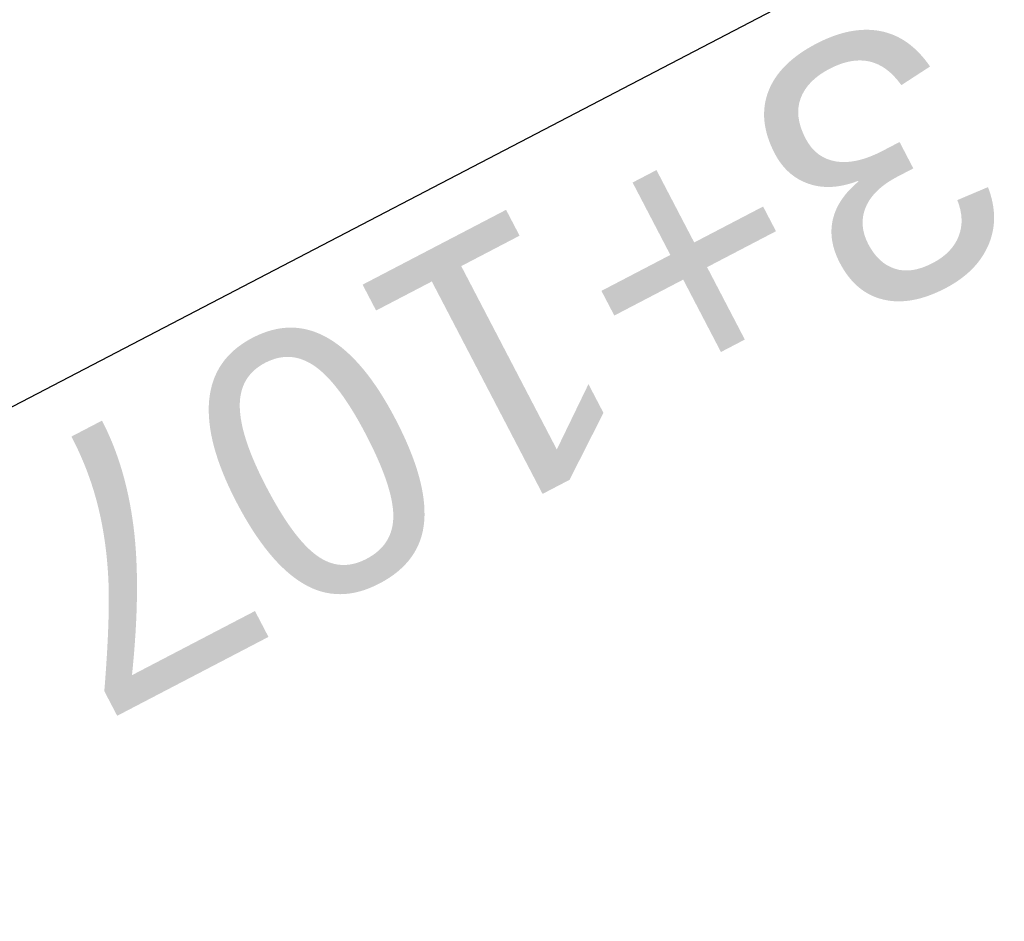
# Model space of a CAD drawing. Header units: metres. Extents: x 7529682 to 7533711, y 5721195 to 5727842.
# Tile 93 of 232: x 7531176.38 to 7531180.96, y 5725058.83 to 5725063.02. Entities that reach past the tile are written whole.
import ezdxf

# ---------------------------------------------------------------- set-up
doc = ezdxf.new("R2010")
doc.units = ezdxf.units.M
doc.layers.add('D-przekroje-pop', color=7, linetype='Continuous', lineweight=50, true_color=0x000099)
doc.styles.get("Standard").update_dxf_attribs({"font": 'arial.ttf'})

msp = doc.modelspace()

# ---------------------------------------------------------------- texts
at = {"layer": 'D-przekroje-pop', "lineweight": 30}
msp.add_text('%%U3+107.58', height=1.25, rotation=207.5402123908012, dxfattribs=at).set_placement((7531180.529514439, 5725063.120560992))

doc.saveas('drawing.dxf')
